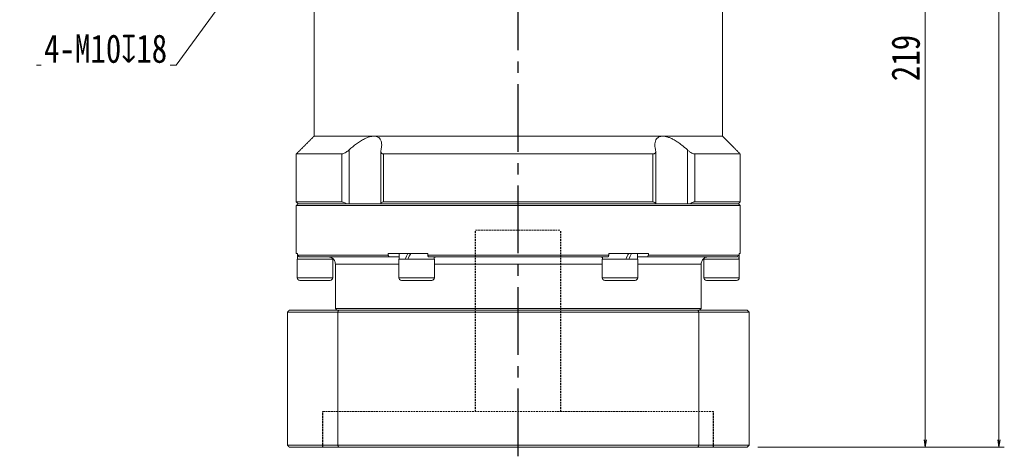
# Model space of a CAD drawing. Header units: millimetres. Extents: x -4 to 910, y 0 to 630.
# Tile 6 of 9: x 406 to 683, y 257 to 380. Entities that reach past the tile are written whole.
import ezdxf

# ---------------------------------------------------------------- set-up
doc = ezdxf.new("R2010")
doc.units = ezdxf.units.MM
doc.linetypes.add('CENTER2', pattern=[28.575, 19.05, -3.175, 3.175, -3.175])
doc.linetypes.add('DASHED', pattern=[0.75, 0.5, -0.25])
doc.layers.add('3中心线层', color=1, linetype='CENTER2')
doc.layers.add('尺寸线层', color=3, linetype='Continuous', lineweight=18)
doc.styles.add('宋体', font='SimSun.ttf', dxfattribs={"width": 0.8})
doc.dimstyles.new('A水平标注$0', dxfattribs={"dimtxt": 3.5, "dimasz": 2, "dimexe": 1.5, "dimexo": 3, "dimgap": 1.1, "dimtad": 1, "dimtoh": 1, "dimdec": 4, "dimdsep": 46, "dimtxsty": '宋体', "dimblk": 'OPEN', "dimcen": 3, "dimclrd": 3, "dimclre": 3, "dimclrt": 6, "dimadec": 0, "dimazin": 0, "dimtm": 1e-09, "dimtfac": 1, "dimtdec": 4, "dimtix": 1, "dimtmove": 0, "dimatfit": 3, "dimldrblk": 'OPEN', "dimfxl": 0, "dimlwd": 13, "dimlwe": 13, "dimarcsym": 0})
doc.dimstyles.new('螺孔(M8-7H)', dxfattribs={"dimtxt": 3.5, "dimasz": 2, "dimexe": 1.25, "dimexo": 3, "dimtad": 1, "dimtoh": 1, "dimdec": 4, "dimdsep": 46, "dimtxsty": '宋体', "dimblk": 'OPEN', "dimcen": 3, "dimclrd": 3, "dimclre": 3, "dimclrt": 2, "dimadec": 0, "dimazin": 0, "dimtm": 1e-09, "dimtfac": 1, "dimtdec": 4, "dimtmove": 0, "dimatfit": 3, "dimldrblk": 'OPEN', "dimfxl": 0, "dimlwd": 9, "dimlwe": 9, "dimarcsym": 0})

# ---------------------------------------------------------------- blocks, each defined once
blk = doc.blocks.new('_Open')
at = {"color": 0, "linetype": 'ByBlock', "lineweight": -2}
for p, q in [((-1, 0.17), (0, 0)), ((-1, -0.17), (0, 0)), ((0, 0), (-1, 0))]:
    blk.add_line(p, q, dxfattribs=at)
blk = doc.blocks.new('*D14')
at = {"layer": 'Defpoints', "color": 0, "transparency": 16777216}
for p in [(615.51, 547.62), (681.88, 547.62), (611.01, 259.62)]:
    blk.add_point(p, dxfattribs=at)
at = {"layer": '尺寸线层', "color": 3, "lineweight": 13, "transparency": 16777216}
for p, q in [((618.51, 547.62), (683.38, 547.62)), ((681.88, 261.62), (681.88, 545.62)), ((614.01, 259.62), (683.38, 259.62))]:
    blk.add_line(p, q, dxfattribs=at)
at = {"layer": '尺寸线层', "color": 3, "lineweight": 13, "transparency": 16777216, "xscale": 2, "yscale": 2, "zscale": 2}
for p, rotation in [((681.88, 547.62), 90), ((681.88, 259.62), 270)]:
    blk.add_blockref('_Open', p, dxfattribs=dict(at, rotation=rotation))
at = {"layer": '尺寸线层', "color": 6, "transparency": 16777216, "insert": (676.38, 403.62), "char_height": 8, "attachment_point": 5, "rotation": 90, "style": '宋体', "bg_fill": 3, "box_fill_scale": 1.1, "bg_fill_color": 256, "bg_fill_true_color": 13158600, "bg_fill_transparency": 0}
blk.add_mtext('288', dxfattribs=at)
blk = doc.blocks.new('*D15')
at = {"layer": 'Defpoints', "color": 0, "transparency": 16777216}
for p in [(629.51, 478.62), (611.01, 259.62), (661.14, 259.62)]:
    blk.add_point(p, dxfattribs=at)
at = {"layer": '尺寸线层', "color": 3, "lineweight": 13, "transparency": 16777216}
for p, q in [((632.51, 478.62), (662.64, 478.62)), ((661.14, 476.62), (661.14, 261.62)), ((614.01, 259.62), (662.64, 259.62))]:
    blk.add_line(p, q, dxfattribs=at)
at = {"layer": '尺寸线层', "color": 3, "lineweight": 13, "transparency": 16777216, "xscale": 2, "yscale": 2, "zscale": 2}
for p, rotation in [((661.14, 478.62), 90), ((661.14, 259.62), 270)]:
    blk.add_blockref('_Open', p, dxfattribs=dict(at, rotation=rotation))
at = {"layer": '尺寸线层', "color": 6, "transparency": 16777216, "insert": (655.64, 369.12), "char_height": 8, "attachment_point": 5, "rotation": 90, "style": '宋体', "bg_fill": 3, "box_fill_scale": 1.1, "bg_fill_color": 256, "bg_fill_true_color": 13158600, "bg_fill_transparency": 0}
blk.add_mtext('219', dxfattribs=at)
blk = doc.blocks.new('*D36')
at = {"color": 3, "lineweight": 9, "transparency": 16777216}
for p, q in [((494.17, 427.6), (495.34, 429.22)), ((492.99, 425.99), (487.11, 417.9)), ((450.22, 367.13), (485.94, 416.28)), ((410.87, 367.13), (450.22, 367.13))]:
    blk.add_line(p, q, dxfattribs=at)
at = {"layer": 'Defpoints', "color": 0, "transparency": 16777216}
for p in [(492.99, 425.99), (487.11, 417.9)]:
    blk.add_point(p, dxfattribs=at)
at = {"color": 3, "lineweight": 9, "transparency": 16777216, "xscale": 2, "yscale": 2, "zscale": 2}
for p, rotation in [((492.99, 425.99), 233.996318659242), ((487.11, 417.9), 53.99631865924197)]:
    blk.add_blockref('_Open', p, dxfattribs=dict(at, rotation=rotation))
at = {"color": 2, "transparency": 16777216, "insert": (430.3, 371.72), "char_height": 8, "attachment_point": 5, "style": '宋体', "bg_fill": 3, "box_fill_scale": 1.1, "bg_fill_color": 256, "bg_fill_true_color": 13158600, "bg_fill_transparency": 0}
blk.add_mtext('4-M10{\\famgdt|b0|i0|c0|p0;x}{18}', dxfattribs=at)

msp = doc.modelspace()

# ---------------------------------------------------------------- linework, layer by layer
at = {"color": 7, "linetype": 'Continuous', "lineweight": 15}
for p, q in [((505.85345, 347.11812), (489.01209, 347.11812)), ((587.17073, 347.11812), (505.85345, 347.11812)), ((604.01209, 347.11812), (587.17073, 347.11812)), ((496.82809, 342.11812), (496.82809, 328.61812)), ((498.86686, 328.11812), (498.86686, 343.26549)), ((584.42976, 342.11812), (508.59442, 342.11812)), ((508.59442, 328.61812), (508.59442, 342.11812)), ((584.42976, 342.11812), (584.42976, 328.61812)), ((594.15733, 343.26549), (594.15733, 328.11812)), ((609.01209, 342.11812), (596.1961, 342.11812)), ((596.1961, 328.61812), (596.1961, 342.11812)), ((546.51209, 328.11812), (484.51209, 328.11812)), ((484.51209, 328.11812), (498.04946, 328.11812)), ((507.84203, 328.11812), (585.18215, 328.11812)), ((584.42976, 328.61812), (508.59442, 328.61812)), ((608.51209, 328.11812), (546.51209, 328.11812)), ((546.51209, 327.61812), (609.01209, 327.61812)), ((594.97472, 328.11812), (608.51209, 328.11812)), ((609.01209, 328.61812), (596.1961, 328.61812)), ((509.84171, 314.11812), (509.84171, 313.61812)), ((509.84171, 314.11812), (521.01636, 314.11812)), ((521.01636, 313.61812), (521.01636, 314.11812)), ((572.00782, 313.61812), (521.01636, 313.61812)), ((572.00782, 314.11812), (572.00782, 313.61812)), ((572.00782, 314.11812), (583.18248, 314.11812)), ((583.18248, 313.61812), (583.18248, 314.11812)), ((608.67821, 313.61812), (583.18248, 313.61812)), ((608.67821, 314.11812), (608.67821, 313.61812)), ((608.67821, 314.11812), (609.01209, 314.11812)), ((484.83964, 313.11812), (510.16392, 313.11812)), ((494.26209, 312.51812), (489.26209, 312.51812)), ((495.01209, 311.11812), (512.88709, 311.11812)), ((510.16392, 313.11812), (512.94709, 313.11812)), ((522.21722, 312.51812), (512.88709, 312.51812)), ((521.18781, 313.11812), (571.83638, 313.11812)), ((522.88709, 312.51812), (522.21722, 312.51812)), ((522.88709, 311.11812), (570.13709, 311.11812)), ((523.19885, 313.11812), (523.38709, 313.11812)), ((569.63709, 313.11812), (569.82534, 313.11812)), ((580.13709, 312.51812), (570.13709, 312.51812)), ((580.07709, 313.11812), (582.86026, 313.11812)), ((580.13709, 311.11812), (598.01209, 311.11812)), ((582.86026, 313.11812), (608.18455, 313.11812)), ((608.76209, 312.51812), (598.76209, 312.51812)), ((485.01209, 306.51812), (489.26209, 306.51812)), ((494.26209, 307.26812), (489.26209, 307.26812)), ((489.26209, 306.51812), (493.51209, 306.51812)), ((522.21722, 307.26812), (512.88709, 307.26812)), ((513.63709, 306.51812), (521.5677, 306.51812)), ((521.5677, 306.51812), (522.13709, 306.51812)), ((522.88709, 307.26812), (522.21722, 307.26812)), ((580.13709, 307.26812), (570.13709, 307.26812)), ((570.88709, 306.51812), (579.38709, 306.51812)), ((608.76209, 307.26812), (598.76209, 307.26812)), ((599.51209, 306.51812), (608.01209, 306.51812)), ((598.01209, 298.61812), (495.01209, 298.61812)), ((495.70609, 297.61812), (597.3181, 297.61812)), ((495.70609, 260.11812), (495.70609, 297.61812)), ((597.14558, 298.11812), (495.87861, 298.11812)), ((597.3181, 297.61812), (597.3181, 260.11812)), ((597.3181, 260.11812), (495.70609, 260.11812)), ((495.87861, 259.61812), (597.14558, 259.61812))]:
    msp.add_line(p, q, dxfattribs=at)
at = {"color": 6, "linetype": 'DASHED', "lineweight": 15}
for p, q in [((534.51209, 320.61812), (558.51209, 320.61812)), ((491.51209, 269.61812), (601.51209, 269.61812))]:
    msp.add_line(p, q, dxfattribs=at)
at = {"color": 7, "linetype": 'Continuous', "lineweight": 15}
for centre, radius, start, end in [((493.01209, 311.11812), 2, 0, 30.1681269), ((600.01209, 311.11812), 2, 149.8150812, 180), ((493.51209, 307.26812), 0.75, 270, 0), ((513.63709, 307.26812), 0.75, 180, 270), ((522.13709, 307.26812), 0.75, 270, 0), ((570.88709, 307.26812), 0.75, 180, 270), ((579.38709, 307.26812), 0.75, 270, 0), ((599.51209, 307.26812), 0.75, 180, 270), ((608.01209, 307.26812), 0.75, 270, 0)]:
    msp.add_arc(centre, radius, start, end, dxfattribs=at)
at = {"color": 7, "linetype": 'Continuous', "lineweight": 15, "extrusion": (0, 0, -1)}
for centre, major_axis, ratio, start_param, end_param in [((517.88709, 314.11812), (4.54557, 8.49348), 0.227735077, 4.403003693, 4.591107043), ((517.88709, 312.51812), (4.54557, 8.49348), 0.227735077, 4.591107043, 4.779210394), ((517.88709, 314.11812), (3.07332, 5.74255), 0.227735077, 4.452374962, 4.591107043), ((575.13709, 314.11812), (4.54557, 8.49348), 0.227735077, 1.44951439, 1.63761774), ((575.13709, 312.51812), (3.07332, 5.74255), 0.227735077, 1.310782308, 1.44951439), ((575.13709, 312.51812), (4.54557, 8.49348), 0.227735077, 1.261411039, 1.44951439), ((603.76209, 314.11812), (0, 8.55633), 0.577350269, 1.570796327, 1.758899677), ((603.76209, 312.51812), (0, 8.55633), 0.577350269, 1.477161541, 1.570796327)]:
    msp.add_ellipse(centre, major_axis=major_axis, ratio=ratio, start_param=start_param, end_param=end_param, dxfattribs=at)
at = {"color": 7, "linetype": 'Continuous', "lineweight": 15}
for points in [[(604.01209, 383.11812), (604.01209, 347.11812)], [(604.01209, 347.11812), (609.01209, 342.11812)], [(507.80779, 328.11812), (507.80779, 342.88802)], [(585.2164, 342.88833), (585.2164, 328.11812)], [(609.01209, 342.11812), (609.01209, 328.61812)], [(609.01209, 328.61812), (608.51209, 328.11812)], [(608.51209, 328.11812), (609.01209, 327.61812)], [(609.01209, 327.61812), (609.01209, 314.11812)], [(510.16392, 313.11812), (509.84171, 313.61812)], [(512.94709, 312.51812), (512.94709, 314.11812)], [(521.01636, 313.61812), (521.18781, 313.11812)], [(571.83638, 313.11812), (572.00782, 313.61812)], [(580.07709, 314.11812), (580.07709, 312.51812)], [(583.18248, 313.61812), (582.86026, 313.11812)], [(608.18455, 313.11812), (608.67821, 313.61812)], [(494.20209, 312.74318), (494.20209, 312.51812)], [(494.26209, 312.51812), (494.26209, 307.26812)], [(495.01209, 298.61812), (495.01209, 311.11812)], [(512.88709, 307.26812), (512.88709, 312.51812)], [(522.82709, 313.11812), (522.82709, 312.51812)], [(522.88709, 312.51812), (522.88709, 307.26812)], [(570.13709, 307.26812), (570.13709, 312.51812)], [(570.19709, 312.51812), (570.19709, 313.11812)], [(580.13709, 312.51812), (580.13709, 307.26812)], [(598.01209, 311.11812), (598.01209, 298.61812)], [(598.76209, 307.26812), (598.76209, 312.51812)], [(598.82209, 312.51812), (598.82209, 312.71051)], [(608.76209, 312.51812), (608.76209, 307.26812)], [(495.51209, 298.11812), (495.01209, 298.61812)], [(495.87861, 298.11812), (495.70609, 297.61812)], [(597.3181, 297.61812), (597.14558, 298.11812)], [(598.01209, 298.61812), (597.51209, 298.11812)], [(495.70609, 260.11812), (495.87861, 259.61812)], [(597.14558, 259.61812), (597.3181, 260.11812)]]:
    msp.add_open_spline(points, degree=1, dxfattribs=at)
for points, knots in [([(505.85345, 347.11812), (505.45193, 347.07976), (504.62078, 347.00035), (503.28855, 346.44633), (502.06333, 345.75812), (500.57525, 344.75635), (499.55582, 343.86673), (498.86686, 343.26549)], [0, 0, 0, 0, 1.493533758, 3.091577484, 4.322036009, 5.554470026, 8.123989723, 8.123989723, 8.123989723, 8.123989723]), ([(507.85881, 343.26549), (507.9103, 343.49875), (508.01367, 343.96712), (508.06851, 344.68664), (508.0127, 345.41487), (507.8009, 346.0513), (507.45657, 346.54164), (507.03817, 346.86392), (506.52958, 347.05962), (506.12371, 347.11558), (505.88554, 347.11782), (505.85345, 347.11812)], [0, 0, 0, 0, 0.626246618, 1.257495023, 2.032414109, 2.823629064, 3.42820033, 4.048095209, 4.555440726, 5.077036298, 5.158257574, 5.158257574, 5.158257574, 5.158257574]), ([(587.17073, 347.11812), (586.98992, 347.10896), (586.62371, 347.09041), (586.15478, 346.94009), (585.75334, 346.70086), (585.38282, 346.31801), (585.09967, 345.76103), (584.96051, 345.01501), (584.9724, 344.17731), (585.10072, 343.571), (585.16537, 343.26549)], [0, 0, 0, 0, 0.468845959, 0.949596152, 1.451964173, 1.965089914, 2.734777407, 3.526210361, 4.335728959, 5.157885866, 5.157885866, 5.157885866, 5.157885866]), ([(594.15733, 343.26549), (593.63064, 343.73045), (592.77904, 344.48224), (591.48931, 345.41424), (590.46064, 346.05392), (589.49376, 346.54296), (588.4257, 346.9608), (587.64548, 347.11371), (587.2032, 347.11782), (587.17073, 347.11812)], [0, 0, 0, 0, 1.980910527, 3.202878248, 4.450542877, 5.416537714, 6.381330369, 7.998144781, 8.126222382, 8.126222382, 8.126222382, 8.126222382]), ([(498.86686, 343.26549), (498.6082, 343.04398), (498.18139, 342.67845), (497.55461, 342.31508), (497.11868, 342.14345), (496.91391, 342.1256), (496.82809, 342.11812)], [0, 0, 0, 0, 0.923658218, 1.524159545, 2.020218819, 2.378137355, 2.378137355, 2.378137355, 2.378137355]), ([(508.59442, 342.11812), (508.52618, 342.12143), (508.38733, 342.12816), (508.21462, 342.18141), (508.07114, 342.2627), (507.94776, 342.38224), (507.85496, 342.54703), (507.80627, 342.76066), (507.80391, 343.00146), (507.8404, 343.17697), (507.85881, 343.26549)], [0, 0, 0, 0, 0.165195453, 0.336098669, 0.501143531, 0.67031152, 0.899665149, 1.135559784, 1.381616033, 1.632058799, 1.632058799, 1.632058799, 1.632058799]), ([(585.16537, 343.26549), (585.18713, 343.15529), (585.23127, 342.93172), (585.20532, 342.66454), (585.12643, 342.45885), (585.02174, 342.32047), (584.88397, 342.21715), (584.73719, 342.15648), (584.58337, 342.12363), (584.48127, 342.11997), (584.42976, 342.11812)], [0, 0, 0, 0, 0.312581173, 0.634124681, 0.837734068, 1.046108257, 1.214079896, 1.386575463, 1.508153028, 1.631948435, 1.631948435, 1.631948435, 1.631948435]), ([(596.1961, 342.11812), (596.07543, 342.1321), (595.83462, 342.16001), (595.32842, 342.38753), (594.74484, 342.75498), (594.35744, 343.09161), (594.15733, 343.26549)], [0, 0, 0, 0, 0.48914015, 0.976123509, 1.653805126, 2.377879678, 2.377879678, 2.377879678, 2.377879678]), ([(496.82809, 328.61812), (496.94863, 328.60395), (497.18918, 328.57569), (497.62779, 328.38198), (497.91257, 328.20378), (498.04946, 328.11812)], [0, 0, 0, 0, 0.457440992, 0.912864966, 1.334419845, 1.334419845, 1.334419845, 1.334419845]), ([(507.84203, 328.11812), (507.8904, 328.2289), (507.97932, 328.43257), (508.26563, 328.5939), (508.49875, 328.61107), (508.59442, 328.61812)], [0, 0, 0, 0, 0.4023771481, 0.7397651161, 0.974629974, 0.974629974, 0.974629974, 0.974629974]), ([(584.42976, 328.61812), (584.56359, 328.60395), (584.83066, 328.57569), (585.07593, 328.38198), (585.14767, 328.20378), (585.18215, 328.11812)], [0, 0, 0, 0, 0.33430891, 0.6671437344, 0.9752262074, 0.9752262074, 0.9752262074, 0.9752262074]), ([(594.97472, 328.11812), (595.1547, 328.2289), (595.48558, 328.43257), (595.91371, 328.5939), (596.11393, 328.61107), (596.1961, 328.61812)], [0, 0, 0, 0, 0.551089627, 1.013171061, 1.334838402, 1.334838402, 1.334838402, 1.334838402]), ([(494.74186, 312.12494), (494.73917, 312.13277), (494.73038, 312.1583), (494.35924, 312.71798), (493.75198, 313.07131), (493.28712, 313.10767), (493.15347, 313.11812)], [0, 0, 0, 0, 0.326549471, 1.065534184, 1.708406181, 1.967821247, 1.967821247, 1.967821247, 1.967821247]), ([(522.82709, 312.97699), (522.86295, 312.99774), (523.02765, 313.09308), (523.1237, 313.10713), (523.19885, 313.11812)], [0, 0, 0, 0, 0.0872534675, 0.4007646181, 0.4007646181, 0.4007646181, 0.4007646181]), ([(569.82534, 313.11812), (569.91133, 313.10637), (570.00049, 313.09419), (570.19035, 312.98528), (570.19709, 312.98141)], [0, 0, 0, 0, 0.3845346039, 0.3986983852, 0.3986983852, 0.3986983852, 0.3986983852]), ([(599.87072, 313.11812), (599.68667, 313.09913), (599.1424, 313.04299), (598.65286, 312.65428), (598.36959, 312.29488), (598.25311, 312.07009), (598.27635, 312.11373), (598.28233, 312.12495)], [0, 0, 0, 0, 0.371254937, 1.097915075, 1.483628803, 1.880459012, 2.017902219, 2.017902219, 2.017902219, 2.017902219])]:
    msp.add_open_spline(points, degree=3, knots=knots, dxfattribs=at)
at = {"layer": '3中心线层'}
msp.add_line((546.51209, 257.00143), (546.51209, 392.61812), dxfattribs=at)
at = {"layer": '3中心线层', "color": 6, "linetype": 'DASHED'}
for p, q in [((534.51209, 269.61812), (534.51209, 320.61812)), ((558.51209, 269.61812), (558.51209, 320.61812)), ((491.51209, 259.61812), (491.51209, 269.61812)), ((601.51209, 259.61812), (601.51209, 269.61812))]:
    msp.add_line(p, q, dxfattribs=at)
at = {"layer": '尺寸线层'}
for p, q in [((496.82809, 342.11812), (484.01209, 342.11812)), ((496.82809, 328.61812), (484.01209, 328.61812)), ((484.01209, 327.61812), (546.51209, 327.61812)), ((484.01209, 314.11812), (484.34598, 314.11812)), ((484.34598, 313.61812), (484.34598, 314.11812)), ((509.84171, 313.61812), (484.34598, 313.61812)), ((489.26209, 312.51812), (484.26209, 312.51812)), ((489.26209, 307.26812), (484.26209, 307.26812)), ((481.51209, 297.61812), (495.70609, 297.61812)), ((481.51209, 297.61812), (481.51209, 260.11812)), ((495.87861, 298.11812), (482.01209, 298.11812)), ((495.70609, 260.11812), (481.51209, 260.11812)), ((482.01209, 259.61812), (495.87861, 259.61812))]:
    msp.add_line(p, q, dxfattribs=at)
msp.add_arc((485.01209, 307.26812), 0.75, 180, 270, dxfattribs=at)
at = {"layer": '尺寸线层', "extrusion": (0, 0, -1)}
for centre, start_param, end_param in [((489.26209, 314.11812), 4.618754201, 4.71238898), ((489.26209, 312.51812), 4.71238898, 4.837645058)]:
    msp.add_ellipse(centre, major_axis=(0, 8.55633), ratio=0.577350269, start_param=start_param, end_param=end_param, dxfattribs=at)
at = {"layer": '尺寸线层'}
for points in [[(484.01209, 342.11812), (489.01209, 347.11812)], [(484.01209, 328.61812), (484.01209, 342.11812)], [(484.51209, 328.11812), (484.01209, 328.61812)], [(484.01209, 327.61812), (484.51209, 328.11812)], [(484.01209, 314.11812), (484.01209, 327.61812)], [(484.34598, 313.61812), (484.83964, 313.11812)], [(484.26209, 307.26812), (484.26209, 312.51812)], [(481.51209, 297.61812), (482.01209, 298.11812)], [(482.01209, 259.61812), (481.51209, 260.11812)]]:
    msp.add_open_spline(points, degree=1, dxfattribs=at)

# ---------------------------------------------------------------- dimensions: what is measured, and where the dimension line sits
dim = msp.add_diameter_dim_2p(p1=(492.99087, 425.98654), p2=(487.1125, 417.89675), text='4-M<>{\\famgdt|b0|i0|c0|p0;x}{18}', dimstyle='螺孔(M8-7H)', override={"dimtxt": 8, "dimgap": 0.5, "dimtad": 1, "dimtih": 0, "dimtoh": 1, "dimdec": 4, "dimlfac": 1, "dimpost": '<>', "dimcen": 0, "dimse1": 0, "dimse2": 0, "dimsd1": 0, "dimsd2": 0, "dimtix": 0, "dimtofl": 1, "dimatfit": 3, "dimtvp": 0.1})
dim.commit()
dim.dimension.update_dxf_attribs({"geometry": '*D36', "text_midpoint": (430.29886, 367.13197), "dimtype": 163})
dim = msp.add_linear_dim(base=(681.88045, 547.61812), p1=(611.01209, 259.61812), p2=(615.51209, 547.61812), angle=90, dimstyle='A水平标注$0', override={"dimtxt": 8, "dimgap": 1.5}, dxfattribs=at)
dim.commit()
dim.dimension.update_dxf_attribs({"geometry": '*D14', "text_midpoint": (676.38045, 403.61812)})

# ---------------------------------------------------------------- next in the draw order: linework, layer by layer
at = {"color": 7, "linetype": 'Continuous', "lineweight": 15}
msp.add_open_spline([(489.01209, 347.11812), (489.01209, 383.11812)], degree=1, dxfattribs=at)

# ---------------------------------------------------------------- next in the draw order: dimensions: what is measured, and where the dimension line sits
at = {"layer": '尺寸线层'}
dim = msp.add_linear_dim(base=(661.141, 259.61812), p1=(629.51209, 478.61812), p2=(611.01209, 259.61812), angle=90, dimstyle='A水平标注$0', override={"dimtxt": 8, "dimgap": 1.5}, dxfattribs=at)
dim.commit()
dim.dimension.update_dxf_attribs({"geometry": '*D15', "text_midpoint": (655.641, 369.11812)})

# ---------------------------------------------------------------- next in the draw order: linework, layer by layer
at = {"color": 7, "linetype": 'Continuous', "lineweight": 15}
for p, q in [((611.01209, 298.11812), (597.14558, 298.11812)), ((597.3181, 297.61812), (611.51209, 297.61812)), ((611.51209, 260.11812), (611.51209, 297.61812)), ((597.14558, 259.61812), (611.01209, 259.61812)), ((611.51209, 260.11812), (597.3181, 260.11812))]:
    msp.add_line(p, q, dxfattribs=at)
for points in [[(611.01209, 298.11812), (611.51209, 297.61812)], [(611.51209, 260.11812), (611.01209, 259.61812)]]:
    msp.add_open_spline(points, degree=1, dxfattribs=at)

doc.saveas('drawing.dxf')
